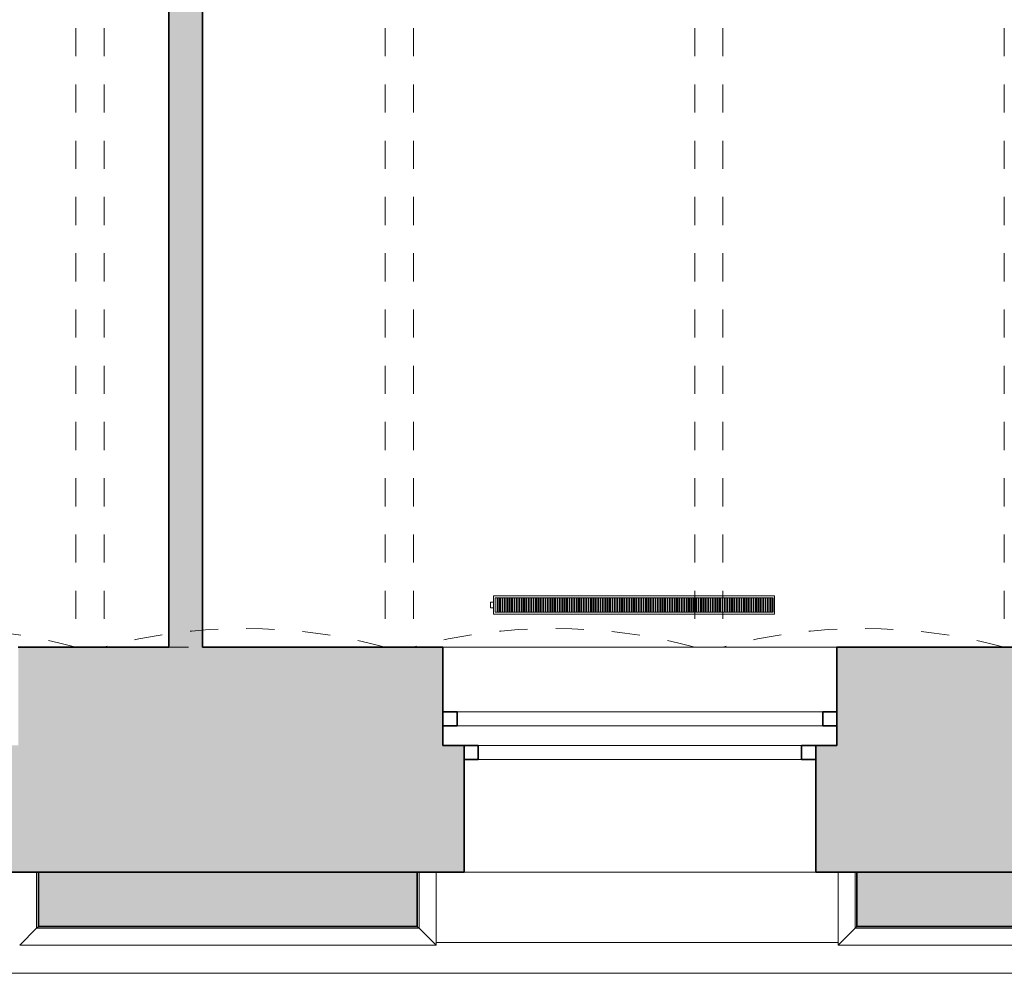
# Model space of a CAD drawing. Header units: metres. Extents: x -0.3 to 46.9, y -0.4 to 27.9.
# Tile 3 of 26: x 7.6 to 11.1, y 0.2 to 3.6. Entities that reach past the tile are written whole.
import ezdxf

# ---------------------------------------------------------------- set-up
doc = ezdxf.new("R2010")
doc.units = ezdxf.units.M
doc.linetypes.add('AV - Cerch_ 1 tecka 4mm', pattern=[0.006, 0.004, -0.001, 0, -0.001])
for name, color, linetype, lineweight in [('AV-SRAFY', 7, 'Continuous', 35), ('AV-STAVBA', 7, 'Continuous', 18), ('AV-VYBAVENI', 7, 'Continuous', 18)]:
    doc.layers.add(name, color=color, linetype=linetype, lineweight=lineweight)

# ---------------------------------------------------------------- blocks, each defined once
blk = doc.blocks.new('GM_Void_valená klenba - GM_Void_valená klenba-1557068-1NP')
at = {"layer": 'AV-STAVBA', "color": 254, "linetype": 'AV - Cerch_ 1 tecka 4mm', "lineweight": 13, "true_color": 0xcccccc}
for p, q in [((-0.5, 3.1), (-0.5, -3.1)), ((0.5, 3.1), (0.5, -3.1)), ((-0.5, -3.1), (0.5, -3.1))]:
    blk.add_line(p, q, dxfattribs=at)
blk.add_arc((0, -4.9641), 1.93, 74.9853, 105.0147, dxfattribs=at)
blk = doc.blocks.new('Zdobná fasáda 1NP - Zdobná fasáda 1NP-1554848-1NP')
at = {"layer": 'AV-STAVBA', "color": 254, "true_color": 0xcccccc}
for p, q in [((7.655, 0.5482), (7.655, 0.3482)), ((9.015, 0.3482), (9.015, 0.5482)), ((9.075, 0.5482), (9.075, 0.2882)), ((10.505, 0.2882), (10.505, 0.5482)), ((10.565, 0.5482), (10.565, 0.3482)), ((7.655, 0.3482), (7.595, 0.2882)), ((7.655, 0.3482), (9.015, 0.3482)), ((9.075, 0.2882), (9.015, 0.3482)), ((10.565, 0.3482), (10.505, 0.2882)), ((10.565, 0.3482), (11.925, 0.3482)), ((9.075, 0.2882), (7.595, 0.2882)), ((9.075, 0.2982), (10.505, 0.2982)), ((11.985, 0.2882), (10.505, 0.2882)), ((18.0748, 0.1882), (5.6298, 0.1882))]:
    blk.add_line(p, q, dxfattribs=at)
blk = doc.blocks.new('WI_2-1_dvojité_bez středního sloupku_vnější půlkruhové nadpraží - 1250x-1561485-1NP')
at = {"layer": 'AV-STAVBA', "color": 254, "linetype": 'AV - Cerch_ 1 tecka 4mm', "lineweight": 13, "true_color": 0xcccccc}
for p, q in [((0.7, 0.4), (-0.7, 0.4)), ((-0.7, 0.4), (0.7, 0.4)), ((0.625, 0.4), (-0.625, 0.4)), ((0.7, -0.4), (-0.7, -0.4)), ((0.625, -0.4), (-0.625, -0.4)), ((-0.625, -0.4), (0.625, -0.4))]:
    blk.add_line(p, q, dxfattribs=at)
at = {"layer": 'AV-STAVBA', "color": 254, "lineweight": 35, "true_color": 0xcccccc}
for p, q in [((-0.65, 0.17), (-0.7, 0.17)), ((-0.7, 0.17), (-0.7, 0.12)), ((-0.65, 0.12), (-0.65, 0.17)), ((0.7, 0.17), (0.65, 0.17)), ((0.65, 0.17), (0.65, 0.12)), ((0.7, 0.12), (0.7, 0.17)), ((-0.7, 0.12), (-0.65, 0.12)), ((0.65, 0.12), (0.7, 0.12)), ((-0.625, 0.05), (-0.575, 0.05)), ((-0.575, 0.05), (-0.575, 0)), ((0.575, 0), (0.575, 0.05)), ((0.575, 0.05), (0.625, 0.05)), ((0.625, 0), (0.575, 0)), ((-0.575, 0), (-0.625, 0))]:
    blk.add_line(p, q, dxfattribs=at)
at = {"layer": 'AV-STAVBA', "color": 254, "true_color": 0xcccccc}
for p, q in [((-0.7, 0.12), (-0.7, 0.17)), ((-0.7, 0.17), (0.7, 0.17)), ((-0.65, 0.17), (0.031, 0.17)), ((-0.65, 0.12), (-0.65, 0.17)), ((0.031, 0.17), (0.65, 0.17)), ((0.65, 0.12), (0.65, 0.17)), ((0.7, 0.12), (0.7, 0.17)), ((-0.7, 0.12), (0.7, 0.12)), ((0.031, 0.12), (-0.65, 0.12)), ((0.65, 0.12), (0.031, 0.12)), ((-0.625, 0.05), (-0.625, 0)), ((-0.625, 0.05), (0.625, 0.05)), ((0.031, 0.05), (-0.575, 0.05)), ((-0.575, 0.05), (-0.575, 0)), ((0.575, 0.05), (0.031, 0.05)), ((0.575, 0.05), (0.575, 0)), ((0.625, 0.05), (0.625, 0)), ((-0.575, 0), (0.031, 0)), ((0.031, 0), (0.575, 0)), ((-0.625, 0), (0.625, 0))]:
    blk.add_line(p, q, dxfattribs=at)
blk = doc.blocks.new('D0089 - 1514 - OÚPSŘ_Benešova_rvt-1-1NP')
at = {"layer": 'AV-SRAFY', "lineweight": 18, "true_color": 0xcccccc}
blk.add_hatch(color=254, dxfattribs=at).paths.add_polyline_path([(8.1248, 1.3482), (8.2448, 1.3482), (8.2448, 5.9182), (8.1248, 5.9182), (8.1248, 2.5679)])
h = blk.add_hatch(color=254, dxfattribs=at)
h.paths.add_polyline_path([(5.4398, 0.5482), (6.2648, 0.5482), (6.2648, 0.9982), (6.1898, 0.9982), (6.1898, 1.3482), (5.4398, 1.3482), (5.4398, 1.1237)])
h.paths.add_polyline_path([(9.1498, 0.5482), (9.1748, 0.5482), (9.1748, 0.9982), (9.0998, 0.9982), (9.0998, 1.3482), (7.5898, 1.3482), (7.5898, 0.9982), (7.5148, 0.9982), (7.5148, 0.5482), (9.0998, 0.5482)])
h.paths.add_polyline_path([(10.4248, 0.5482), (12.0848, 0.5482), (12.0848, 0.9982), (12.0098, 0.9982), (12.0098, 1.3482), (10.4998, 1.3482), (10.4998, 0.9982), (10.4248, 0.9982)])
h.paths.add_polyline_path([(16.2848, 0.5482), (17.1148, 0.5482), (17.1148, 1.3482), (16.3598, 1.3482), (16.3598, 0.9982), (16.2848, 0.9982)])
h.paths.add_polyline_path([(13.3348, 0.5482), (15.0348, 0.5482), (15.0348, 0.9982), (14.9598, 0.9982), (14.9598, 1.3482), (13.4098, 1.3482), (13.4098, 0.9982), (13.3348, 0.9982)])
h = blk.add_hatch(color=254, dxfattribs=at)
h.paths.add_polyline_path([(11.9185, 0.3547), (11.9185, 0.5482), (10.5715, 0.5482), (10.5715, 0.3547), (11.4883, 0.3547)])
h.paths.add_polyline_path([(5.4448, 0.3547), (6.0985, 0.3547), (6.0985, 0.5482), (5.4448, 0.5482), (5.4448, 0.4482)])
h.paths.add_polyline_path([(17.8333, 0.3547), (17.8333, 0.5482), (16.4715, 0.5482), (16.4715, 0.3547), (17.7766, 0.3547)])
h.paths.add_polyline_path([(7.6615, 0.3547), (9.0085, 0.3547), (9.0085, 0.5482), (7.6615, 0.5482)])
h.paths.add_polyline_path([(13.5005, 0.3547), (14.8685, 0.3547), (14.8685, 0.5482), (13.4815, 0.5482), (13.4815, 0.3547)])
at = {"layer": 'AV-STAVBA', "color": 254, "lineweight": 35, "true_color": 0xcccccc}
for p, q in [((8.1248, 5.9182), (8.1248, 1.3482)), ((8.2448, 1.3482), (8.2448, 5.9182)), ((8.1248, 1.3482), (7.5898, 1.3482)), ((9.0998, 1.3482), (8.2448, 1.3482)), ((9.0998, 1.1182), (9.0998, 1.3482)), ((12.0098, 1.3482), (10.4998, 1.3482)), ((10.4998, 1.3482), (10.4998, 1.1182)), ((9.0998, 0.9982), (9.0998, 1.0682)), ((10.4998, 1.0682), (10.4998, 0.9982)), ((9.1748, 0.9982), (9.0998, 0.9982)), ((9.1748, 0.5482), (9.1748, 0.9982)), ((10.4998, 0.9982), (10.4248, 0.9982)), ((10.4248, 0.9982), (10.4248, 0.5482)), ((7.5148, 0.5482), (9.1748, 0.5482)), ((9.0085, 0.5482), (7.6615, 0.5482)), ((7.6615, 0.5482), (7.6615, 0.3547)), ((9.0085, 0.3547), (9.0085, 0.5482)), ((10.4248, 0.5482), (12.0848, 0.5482)), ((11.9185, 0.5482), (10.5715, 0.5482)), ((10.5715, 0.5482), (10.5715, 0.3547)), ((7.6615, 0.3547), (9.0085, 0.3547)), ((10.5715, 0.3547), (11.9185, 0.3547))]:
    blk.add_line(p, q, dxfattribs=at)
at = {"layer": 'AV-STAVBA', "color": 254, "true_color": 0xcccccc}
for p, q in [((9.0998, 1.3482), (10.4998, 1.3482)), ((7.655, 0.3482), (7.655, 0.5482)), ((9.015, 0.5482), (9.015, 0.3482)), ((10.4248, 0.5482), (9.1748, 0.5482)), ((10.565, 0.3482), (10.565, 0.5482)), ((7.655, 0.3482), (7.6615, 0.3547)), ((9.015, 0.3482), (9.0085, 0.3547)), ((10.565, 0.3482), (10.5715, 0.3547)), ((9.015, 0.3482), (7.655, 0.3482)), ((11.925, 0.3482), (10.565, 0.3482)), ((10.505, 0.2982), (9.075, 0.2982))]:
    blk.add_line(p, q, dxfattribs=at)
at = {"layer": 'AV-STAVBA', "color": 254, "lineweight": 18, "true_color": 0xcccccc}
for name, p in [('GM_Void_valená klenba - GM_Void_valená klenba-1557068-1NP', (7.2948, 4.4482)), ('GM_Void_valená klenba - GM_Void_valená klenba-1557068-1NP', (8.3948, 4.4482)), ('GM_Void_valená klenba - GM_Void_valená klenba-1557068-1NP', (9.4948, 4.4482)), ('GM_Void_valená klenba - GM_Void_valená klenba-1557068-1NP', (10.5948, 4.4482)), ('WI_2-1_dvojité_bez středního sloupku_vnější půlkruhové nadpraží - 1250x-1561485-1NP', (9.7998, 0.9482)), ('Zdobná fasáda 1NP - Zdobná fasáda 1NP-1554848-1NP', (0, 0))]:
    blk.add_blockref(name, p, dxfattribs=at)
blk = doc.blocks.new('PF_Deskový radiátor_připojení boční - 1000_500_66-861089-1NP')
at = {"layer": 'AV-VYBAVENI', "color": 5, "true_color": 0x0000ff}
for p, q in [((-0.5, 0.01), (-0.51, 0.01)), ((-0.51, 0.01), (-0.51, -0.01)), ((-0.51, 0.01), (-0.51, 0.0097)), ((-0.5, 0.01), (-0.51, 0.01)), ((-0.51, 0.01), (-0.51, 0.0097)), ((-0.51, 0.01), (-0.51, 0.0097)), ((0.5, 0.033), (-0.5, 0.033)), ((-0.5, 0.033), (-0.5, -0.033)), ((-0.493, -0.026), (-0.493, 0.026)), ((-0.493, 0.026), (0.493, 0.026)), ((-0.483, 0.026), (-0.486, 0.026)), ((-0.486, 0.026), (-0.486, -0.026)), ((-0.483, -0.026), (-0.483, 0.026)), ((-0.4745, 0.026), (-0.4775, 0.026)), ((-0.4775, 0.026), (-0.4775, -0.026)), ((-0.4745, -0.026), (-0.4745, 0.026)), ((-0.466, 0.026), (-0.469, 0.026)), ((-0.469, 0.026), (-0.469, -0.026)), ((-0.466, -0.026), (-0.466, 0.026)), ((-0.4575, 0.026), (-0.4605, 0.026)), ((-0.4605, 0.026), (-0.4605, -0.026)), ((-0.4575, -0.026), (-0.4575, 0.026)), ((-0.449, 0.026), (-0.452, 0.026)), ((-0.452, 0.026), (-0.452, -0.026)), ((-0.449, -0.026), (-0.449, 0.026)), ((-0.4405, 0.026), (-0.4435, 0.026)), ((-0.4435, 0.026), (-0.4435, -0.026)), ((-0.4405, -0.026), (-0.4405, 0.026)), ((-0.432, 0.026), (-0.435, 0.026)), ((-0.435, 0.026), (-0.435, -0.026)), ((-0.432, -0.026), (-0.432, 0.026)), ((-0.4235, 0.026), (-0.4265, 0.026)), ((-0.4265, 0.026), (-0.4265, -0.026)), ((-0.4235, -0.026), (-0.4235, 0.026)), ((-0.415, 0.026), (-0.418, 0.026)), ((-0.418, 0.026), (-0.418, -0.026)), ((-0.415, -0.026), (-0.415, 0.026)), ((-0.4065, 0.026), (-0.4095, 0.026)), ((-0.4095, 0.026), (-0.4095, -0.026)), ((-0.4065, -0.026), (-0.4065, 0.026)), ((-0.398, 0.026), (-0.401, 0.026)), ((-0.401, 0.026), (-0.401, -0.026)), ((-0.398, -0.026), (-0.398, 0.026)), ((-0.3895, 0.026), (-0.3925, 0.026)), ((-0.3925, 0.026), (-0.3925, -0.026)), ((-0.3895, -0.026), (-0.3895, 0.026)), ((-0.381, 0.026), (-0.384, 0.026)), ((-0.384, 0.026), (-0.384, -0.026)), ((-0.381, -0.026), (-0.381, 0.026)), ((-0.3725, 0.026), (-0.3755, 0.026)), ((-0.3755, 0.026), (-0.3755, -0.026)), ((-0.3725, -0.026), (-0.3725, 0.026)), ((-0.364, 0.026), (-0.367, 0.026)), ((-0.367, 0.026), (-0.367, -0.026)), ((-0.364, -0.026), (-0.364, 0.026)), ((-0.3555, 0.026), (-0.3585, 0.026)), ((-0.3585, 0.026), (-0.3585, -0.026)), ((-0.3555, -0.026), (-0.3555, 0.026)), ((-0.347, 0.026), (-0.35, 0.026)), ((-0.35, 0.026), (-0.35, -0.026)), ((-0.347, -0.026), (-0.347, 0.026)), ((-0.3385, 0.026), (-0.3415, 0.026)), ((-0.3415, 0.026), (-0.3415, -0.026)), ((-0.3385, -0.026), (-0.3385, 0.026)), ((-0.33, 0.026), (-0.333, 0.026)), ((-0.333, 0.026), (-0.333, -0.026)), ((-0.33, -0.026), (-0.33, 0.026)), ((-0.3215, 0.026), (-0.3245, 0.026)), ((-0.3245, 0.026), (-0.3245, -0.026)), ((-0.3215, -0.026), (-0.3215, 0.026)), ((-0.313, 0.026), (-0.316, 0.026)), ((-0.316, 0.026), (-0.316, -0.026)), ((-0.313, -0.026), (-0.313, 0.026)), ((-0.3045, 0.026), (-0.3075, 0.026)), ((-0.3075, 0.026), (-0.3075, -0.026)), ((-0.3045, -0.026), (-0.3045, 0.026)), ((-0.296, 0.026), (-0.299, 0.026)), ((-0.299, 0.026), (-0.299, -0.026)), ((-0.296, -0.026), (-0.296, 0.026)), ((-0.2875, 0.026), (-0.2905, 0.026)), ((-0.2905, 0.026), (-0.2905, -0.026)), ((-0.2875, -0.026), (-0.2875, 0.026)), ((-0.279, 0.026), (-0.282, 0.026)), ((-0.282, 0.026), (-0.282, -0.026)), ((-0.279, -0.026), (-0.279, 0.026)), ((-0.2705, 0.026), (-0.2735, 0.026)), ((-0.2735, 0.026), (-0.2735, -0.026)), ((-0.2705, -0.026), (-0.2705, 0.026)), ((-0.262, 0.026), (-0.265, 0.026)), ((-0.265, 0.026), (-0.265, -0.026)), ((-0.262, -0.026), (-0.262, 0.026)), ((-0.2535, 0.026), (-0.2565, 0.026)), ((-0.2565, 0.026), (-0.2565, -0.026)), ((-0.2535, -0.026), (-0.2535, 0.026)), ((-0.245, 0.026), (-0.248, 0.026)), ((-0.248, 0.026), (-0.248, -0.026)), ((-0.245, -0.026), (-0.245, 0.026)), ((-0.2365, 0.026), (-0.2395, 0.026)), ((-0.2395, 0.026), (-0.2395, -0.026)), ((-0.2365, -0.026), (-0.2365, 0.026)), ((-0.228, 0.026), (-0.231, 0.026)), ((-0.231, 0.026), (-0.231, -0.026)), ((-0.228, -0.026), (-0.228, 0.026)), ((-0.2195, 0.026), (-0.2225, 0.026)), ((-0.2225, 0.026), (-0.2225, -0.026)), ((-0.2195, -0.026), (-0.2195, 0.026)), ((-0.211, 0.026), (-0.214, 0.026)), ((-0.214, 0.026), (-0.214, -0.026)), ((-0.211, -0.026), (-0.211, 0.026)), ((-0.2025, 0.026), (-0.2055, 0.026)), ((-0.2055, 0.026), (-0.2055, -0.026)), ((-0.2025, -0.026), (-0.2025, 0.026)), ((-0.194, 0.026), (-0.197, 0.026)), ((-0.197, 0.026), (-0.197, -0.026)), ((-0.194, -0.026), (-0.194, 0.026)), ((-0.1855, 0.026), (-0.1885, 0.026)), ((-0.1885, 0.026), (-0.1885, -0.026)), ((-0.1855, -0.026), (-0.1855, 0.026)), ((-0.177, 0.026), (-0.18, 0.026)), ((-0.18, 0.026), (-0.18, -0.026)), ((-0.177, -0.026), (-0.177, 0.026)), ((-0.1685, 0.026), (-0.1715, 0.026)), ((-0.1715, 0.026), (-0.1715, -0.026)), ((-0.1685, -0.026), (-0.1685, 0.026)), ((-0.16, 0.026), (-0.163, 0.026)), ((-0.163, 0.026), (-0.163, -0.026)), ((-0.16, -0.026), (-0.16, 0.026)), ((-0.1515, 0.026), (-0.1545, 0.026)), ((-0.1545, 0.026), (-0.1545, -0.026)), ((-0.1515, -0.026), (-0.1515, 0.026)), ((-0.143, 0.026), (-0.146, 0.026)), ((-0.146, 0.026), (-0.146, -0.026)), ((-0.143, -0.026), (-0.143, 0.026)), ((-0.1345, 0.026), (-0.1375, 0.026)), ((-0.1375, 0.026), (-0.1375, -0.026)), ((-0.1345, -0.026), (-0.1345, 0.026)), ((-0.126, 0.026), (-0.129, 0.026)), ((-0.129, 0.026), (-0.129, -0.026)), ((-0.126, -0.026), (-0.126, 0.026)), ((-0.1175, 0.026), (-0.1205, 0.026)), ((-0.1205, 0.026), (-0.1205, -0.026)), ((-0.1175, -0.026), (-0.1175, 0.026)), ((-0.109, 0.026), (-0.112, 0.026)), ((-0.112, 0.026), (-0.112, -0.026)), ((-0.109, -0.026), (-0.109, 0.026)), ((-0.1005, 0.026), (-0.1035, 0.026)), ((-0.1035, 0.026), (-0.1035, -0.026)), ((-0.1005, -0.026), (-0.1005, 0.026)), ((-0.092, 0.026), (-0.095, 0.026)), ((-0.095, 0.026), (-0.095, -0.026)), ((-0.092, -0.026), (-0.092, 0.026)), ((-0.0835, 0.026), (-0.0865, 0.026)), ((-0.0865, 0.026), (-0.0865, -0.026)), ((-0.0835, -0.026), (-0.0835, 0.026)), ((-0.075, 0.026), (-0.078, 0.026)), ((-0.078, 0.026), (-0.078, -0.026)), ((-0.075, -0.026), (-0.075, 0.026)), ((-0.0665, 0.026), (-0.0695, 0.026)), ((-0.0695, 0.026), (-0.0695, -0.026)), ((-0.0665, -0.026), (-0.0665, 0.026)), ((-0.058, 0.026), (-0.061, 0.026)), ((-0.061, 0.026), (-0.061, -0.026)), ((-0.058, -0.026), (-0.058, 0.026)), ((-0.0495, 0.026), (-0.0525, 0.026)), ((-0.0525, 0.026), (-0.0525, -0.026)), ((-0.0495, -0.026), (-0.0495, 0.026)), ((-0.041, 0.026), (-0.044, 0.026)), ((-0.044, 0.026), (-0.044, -0.026)), ((-0.041, -0.026), (-0.041, 0.026)), ((-0.0325, 0.026), (-0.0355, 0.026)), ((-0.0355, 0.026), (-0.0355, -0.026)), ((-0.0325, -0.026), (-0.0325, 0.026)), ((-0.024, 0.026), (-0.027, 0.026)), ((-0.027, 0.026), (-0.027, -0.026)), ((-0.024, -0.026), (-0.024, 0.026)), ((-0.0155, 0.026), (-0.0185, 0.026)), ((-0.0185, 0.026), (-0.0185, -0.026)), ((-0.0155, -0.026), (-0.0155, 0.026)), ((-0.007, 0.026), (-0.01, 0.026)), ((-0.01, 0.026), (-0.01, -0.026)), ((-0.007, -0.026), (-0.007, 0.026)), ((0.0015, 0.026), (-0.0015, 0.026)), ((-0.0015, 0.026), (-0.0015, -0.026)), ((0.0015, -0.026), (0.0015, 0.026)), ((0.01, 0.026), (0.007, 0.026)), ((0.007, 0.026), (0.007, -0.026)), ((0.01, -0.026), (0.01, 0.026)), ((0.0185, 0.026), (0.0155, 0.026)), ((0.0155, 0.026), (0.0155, -0.026)), ((0.0185, -0.026), (0.0185, 0.026)), ((0.027, 0.026), (0.024, 0.026)), ((0.024, 0.026), (0.024, -0.026)), ((0.027, -0.026), (0.027, 0.026)), ((0.0355, 0.026), (0.0325, 0.026)), ((0.0325, 0.026), (0.0325, -0.026)), ((0.0355, -0.026), (0.0355, 0.026)), ((0.044, 0.026), (0.041, 0.026)), ((0.041, 0.026), (0.041, -0.026)), ((0.044, -0.026), (0.044, 0.026)), ((0.0525, 0.026), (0.0495, 0.026)), ((0.0495, 0.026), (0.0495, -0.026)), ((0.0525, -0.026), (0.0525, 0.026)), ((0.061, 0.026), (0.058, 0.026)), ((0.058, 0.026), (0.058, -0.026)), ((0.061, -0.026), (0.061, 0.026)), ((0.0695, 0.026), (0.0665, 0.026)), ((0.0665, 0.026), (0.0665, -0.026)), ((0.0695, -0.026), (0.0695, 0.026)), ((0.078, 0.026), (0.075, 0.026)), ((0.075, 0.026), (0.075, -0.026)), ((0.078, -0.026), (0.078, 0.026)), ((0.0865, 0.026), (0.0835, 0.026)), ((0.0835, 0.026), (0.0835, -0.026)), ((0.0865, -0.026), (0.0865, 0.026)), ((0.095, 0.026), (0.092, 0.026)), ((0.092, 0.026), (0.092, -0.026)), ((0.095, -0.026), (0.095, 0.026)), ((0.1035, 0.026), (0.1005, 0.026)), ((0.1005, 0.026), (0.1005, -0.026)), ((0.1035, -0.026), (0.1035, 0.026)), ((0.112, 0.026), (0.109, 0.026)), ((0.109, 0.026), (0.109, -0.026)), ((0.112, -0.026), (0.112, 0.026)), ((0.1205, 0.026), (0.1175, 0.026)), ((0.1175, 0.026), (0.1175, -0.026)), ((0.1205, -0.026), (0.1205, 0.026)), ((0.129, 0.026), (0.126, 0.026)), ((0.126, 0.026), (0.126, -0.026)), ((0.129, -0.026), (0.129, 0.026)), ((0.1375, 0.026), (0.1345, 0.026)), ((0.1345, 0.026), (0.1345, -0.026)), ((0.1375, -0.026), (0.1375, 0.026)), ((0.146, 0.026), (0.143, 0.026)), ((0.143, 0.026), (0.143, -0.026)), ((0.146, -0.026), (0.146, 0.026)), ((0.1545, 0.026), (0.1515, 0.026)), ((0.1515, 0.026), (0.1515, -0.026)), ((0.1545, -0.026), (0.1545, 0.026)), ((0.163, 0.026), (0.16, 0.026)), ((0.16, 0.026), (0.16, -0.026)), ((0.163, -0.026), (0.163, 0.026)), ((0.1715, 0.026), (0.1685, 0.026)), ((0.1685, 0.026), (0.1685, -0.026)), ((0.1715, -0.026), (0.1715, 0.026)), ((0.18, 0.026), (0.177, 0.026)), ((0.177, 0.026), (0.177, -0.026)), ((0.18, -0.026), (0.18, 0.026)), ((0.1885, 0.026), (0.1855, 0.026)), ((0.1855, 0.026), (0.1855, -0.026)), ((0.1885, -0.026), (0.1885, 0.026)), ((0.197, 0.026), (0.194, 0.026)), ((0.194, 0.026), (0.194, -0.026)), ((0.197, -0.026), (0.197, 0.026)), ((0.2055, 0.026), (0.2025, 0.026)), ((0.2025, 0.026), (0.2025, -0.026)), ((0.2055, -0.026), (0.2055, 0.026)), ((0.214, 0.026), (0.211, 0.026)), ((0.211, 0.026), (0.211, -0.026)), ((0.214, -0.026), (0.214, 0.026)), ((0.2225, 0.026), (0.2195, 0.026)), ((0.2195, 0.026), (0.2195, -0.026)), ((0.2225, -0.026), (0.2225, 0.026)), ((0.231, 0.026), (0.228, 0.026)), ((0.228, 0.026), (0.228, -0.026)), ((0.231, -0.026), (0.231, 0.026)), ((0.2395, 0.026), (0.2365, 0.026)), ((0.2365, 0.026), (0.2365, -0.026)), ((0.2395, -0.026), (0.2395, 0.026)), ((0.248, 0.026), (0.245, 0.026)), ((0.245, 0.026), (0.245, -0.026)), ((0.248, -0.026), (0.248, 0.026)), ((0.2565, 0.026), (0.2535, 0.026)), ((0.2535, 0.026), (0.2535, -0.026)), ((0.2565, -0.026), (0.2565, 0.026)), ((0.265, 0.026), (0.262, 0.026)), ((0.262, 0.026), (0.262, -0.026)), ((0.265, -0.026), (0.265, 0.026)), ((0.2735, 0.026), (0.2705, 0.026)), ((0.2705, 0.026), (0.2705, -0.026)), ((0.2735, -0.026), (0.2735, 0.026)), ((0.282, 0.026), (0.279, 0.026)), ((0.279, 0.026), (0.279, -0.026)), ((0.282, -0.026), (0.282, 0.026)), ((0.2905, 0.026), (0.2875, 0.026)), ((0.2875, 0.026), (0.2875, -0.026)), ((0.2905, -0.026), (0.2905, 0.026)), ((0.299, 0.026), (0.296, 0.026)), ((0.296, 0.026), (0.296, -0.026)), ((0.299, -0.026), (0.299, 0.026)), ((0.3075, 0.026), (0.3045, 0.026)), ((0.3045, 0.026), (0.3045, -0.026)), ((0.3075, -0.026), (0.3075, 0.026)), ((0.316, 0.026), (0.313, 0.026)), ((0.313, 0.026), (0.313, -0.026)), ((0.316, -0.026), (0.316, 0.026)), ((0.3245, 0.026), (0.3215, 0.026)), ((0.3215, 0.026), (0.3215, -0.026)), ((0.3245, -0.026), (0.3245, 0.026)), ((0.333, 0.026), (0.33, 0.026)), ((0.33, 0.026), (0.33, -0.026)), ((0.333, -0.026), (0.333, 0.026)), ((0.3415, 0.026), (0.3385, 0.026)), ((0.3385, 0.026), (0.3385, -0.026)), ((0.3415, -0.026), (0.3415, 0.026)), ((0.35, 0.026), (0.347, 0.026)), ((0.347, 0.026), (0.347, -0.026)), ((0.35, -0.026), (0.35, 0.026)), ((0.3585, 0.026), (0.3555, 0.026)), ((0.3555, 0.026), (0.3555, -0.026)), ((0.3585, -0.026), (0.3585, 0.026)), ((0.367, 0.026), (0.364, 0.026)), ((0.364, 0.026), (0.364, -0.026)), ((0.367, -0.026), (0.367, 0.026)), ((0.3755, 0.026), (0.3725, 0.026)), ((0.3725, 0.026), (0.3725, -0.026)), ((0.3755, -0.026), (0.3755, 0.026)), ((0.384, 0.026), (0.381, 0.026)), ((0.381, 0.026), (0.381, -0.026)), ((0.384, -0.026), (0.384, 0.026)), ((0.3925, 0.026), (0.3895, 0.026)), ((0.3895, 0.026), (0.3895, -0.026)), ((0.3925, -0.026), (0.3925, 0.026)), ((0.401, 0.026), (0.398, 0.026)), ((0.398, 0.026), (0.398, -0.026)), ((0.401, -0.026), (0.401, 0.026)), ((0.4095, 0.026), (0.4065, 0.026)), ((0.4065, 0.026), (0.4065, -0.026)), ((0.4095, -0.026), (0.4095, 0.026)), ((0.418, 0.026), (0.415, 0.026)), ((0.415, 0.026), (0.415, -0.026)), ((0.418, -0.026), (0.418, 0.026)), ((0.4265, 0.026), (0.4235, 0.026)), ((0.4235, 0.026), (0.4235, -0.026)), ((0.4265, -0.026), (0.4265, 0.026)), ((0.435, 0.026), (0.432, 0.026)), ((0.432, 0.026), (0.432, -0.026)), ((0.435, -0.026), (0.435, 0.026)), ((0.4435, 0.026), (0.4405, 0.026)), ((0.4405, 0.026), (0.4405, -0.026)), ((0.4435, -0.026), (0.4435, 0.026)), ((0.452, 0.026), (0.449, 0.026)), ((0.449, 0.026), (0.449, -0.026)), ((0.452, -0.026), (0.452, 0.026)), ((0.4605, 0.026), (0.4575, 0.026)), ((0.4575, 0.026), (0.4575, -0.026)), ((0.4605, -0.026), (0.4605, 0.026)), ((0.469, 0.026), (0.466, 0.026)), ((0.466, 0.026), (0.466, -0.026)), ((0.469, -0.026), (0.469, 0.026)), ((0.4775, 0.026), (0.4745, 0.026)), ((0.4745, 0.026), (0.4745, -0.026)), ((0.4775, -0.026), (0.4775, 0.026)), ((0.486, 0.026), (0.483, 0.026)), ((0.483, 0.026), (0.483, -0.026)), ((0.486, -0.026), (0.486, 0.026)), ((0.4945, 0.026), (0.4915, 0.026)), ((0.4915, 0.026), (0.4915, -0.026)), ((0.493, 0.026), (0.493, -0.026)), ((0.4945, -0.026), (0.4945, 0.026)), ((0.5, -0.033), (0.5, 0.033)), ((-0.51, -0.0097), (-0.51, -0.01)), ((-0.51, -0.0097), (-0.51, -0.01)), ((-0.51, -0.0097), (-0.51, -0.01)), ((-0.51, -0.01), (-0.5, -0.01)), ((-0.51, -0.01), (-0.5, -0.01)), ((-0.5, -0.033), (0.5, -0.033)), ((0.493, -0.026), (-0.493, -0.026)), ((-0.486, -0.026), (-0.483, -0.026)), ((-0.4775, -0.026), (-0.4745, -0.026)), ((-0.469, -0.026), (-0.466, -0.026)), ((-0.4605, -0.026), (-0.4575, -0.026)), ((-0.452, -0.026), (-0.449, -0.026)), ((-0.4435, -0.026), (-0.4405, -0.026)), ((-0.435, -0.026), (-0.432, -0.026)), ((-0.4265, -0.026), (-0.4235, -0.026)), ((-0.418, -0.026), (-0.415, -0.026)), ((-0.4095, -0.026), (-0.4065, -0.026)), ((-0.401, -0.026), (-0.398, -0.026)), ((-0.3925, -0.026), (-0.3895, -0.026)), ((-0.384, -0.026), (-0.381, -0.026)), ((-0.3755, -0.026), (-0.3725, -0.026)), ((-0.367, -0.026), (-0.364, -0.026)), ((-0.3585, -0.026), (-0.3555, -0.026)), ((-0.35, -0.026), (-0.347, -0.026)), ((-0.3415, -0.026), (-0.3385, -0.026)), ((-0.333, -0.026), (-0.33, -0.026)), ((-0.3245, -0.026), (-0.3215, -0.026)), ((-0.316, -0.026), (-0.313, -0.026)), ((-0.3075, -0.026), (-0.3045, -0.026)), ((-0.299, -0.026), (-0.296, -0.026)), ((-0.2905, -0.026), (-0.2875, -0.026)), ((-0.282, -0.026), (-0.279, -0.026)), ((-0.2735, -0.026), (-0.2705, -0.026)), ((-0.265, -0.026), (-0.262, -0.026)), ((-0.2565, -0.026), (-0.2535, -0.026)), ((-0.248, -0.026), (-0.245, -0.026)), ((-0.2395, -0.026), (-0.2365, -0.026)), ((-0.231, -0.026), (-0.228, -0.026)), ((-0.2225, -0.026), (-0.2195, -0.026)), ((-0.214, -0.026), (-0.211, -0.026)), ((-0.2055, -0.026), (-0.2025, -0.026)), ((-0.197, -0.026), (-0.194, -0.026)), ((-0.1885, -0.026), (-0.1855, -0.026)), ((-0.18, -0.026), (-0.177, -0.026)), ((-0.1715, -0.026), (-0.1685, -0.026)), ((-0.163, -0.026), (-0.16, -0.026)), ((-0.1545, -0.026), (-0.1515, -0.026)), ((-0.146, -0.026), (-0.143, -0.026)), ((-0.1375, -0.026), (-0.1345, -0.026)), ((-0.129, -0.026), (-0.126, -0.026)), ((-0.1205, -0.026), (-0.1175, -0.026)), ((-0.112, -0.026), (-0.109, -0.026)), ((-0.1035, -0.026), (-0.1005, -0.026)), ((-0.095, -0.026), (-0.092, -0.026)), ((-0.0865, -0.026), (-0.0835, -0.026)), ((-0.078, -0.026), (-0.075, -0.026)), ((-0.0695, -0.026), (-0.0665, -0.026)), ((-0.061, -0.026), (-0.058, -0.026)), ((-0.0525, -0.026), (-0.0495, -0.026)), ((-0.044, -0.026), (-0.041, -0.026)), ((-0.0355, -0.026), (-0.0325, -0.026)), ((-0.027, -0.026), (-0.024, -0.026)), ((-0.0185, -0.026), (-0.0155, -0.026)), ((-0.01, -0.026), (-0.007, -0.026)), ((-0.0015, -0.026), (0.0015, -0.026)), ((0.007, -0.026), (0.01, -0.026)), ((0.0155, -0.026), (0.0185, -0.026)), ((0.024, -0.026), (0.027, -0.026)), ((0.0325, -0.026), (0.0355, -0.026)), ((0.041, -0.026), (0.044, -0.026)), ((0.0495, -0.026), (0.0525, -0.026)), ((0.058, -0.026), (0.061, -0.026)), ((0.0665, -0.026), (0.0695, -0.026)), ((0.075, -0.026), (0.078, -0.026)), ((0.0835, -0.026), (0.0865, -0.026)), ((0.092, -0.026), (0.095, -0.026)), ((0.1005, -0.026), (0.1035, -0.026)), ((0.109, -0.026), (0.112, -0.026)), ((0.1175, -0.026), (0.1205, -0.026)), ((0.126, -0.026), (0.129, -0.026)), ((0.1345, -0.026), (0.1375, -0.026)), ((0.143, -0.026), (0.146, -0.026)), ((0.1515, -0.026), (0.1545, -0.026)), ((0.16, -0.026), (0.163, -0.026)), ((0.1685, -0.026), (0.1715, -0.026)), ((0.177, -0.026), (0.18, -0.026)), ((0.1855, -0.026), (0.1885, -0.026)), ((0.194, -0.026), (0.197, -0.026)), ((0.2025, -0.026), (0.2055, -0.026)), ((0.211, -0.026), (0.214, -0.026)), ((0.2195, -0.026), (0.2225, -0.026)), ((0.228, -0.026), (0.231, -0.026)), ((0.2365, -0.026), (0.2395, -0.026)), ((0.245, -0.026), (0.248, -0.026)), ((0.2535, -0.026), (0.2565, -0.026)), ((0.262, -0.026), (0.265, -0.026)), ((0.2705, -0.026), (0.2735, -0.026)), ((0.279, -0.026), (0.282, -0.026)), ((0.2875, -0.026), (0.2905, -0.026)), ((0.296, -0.026), (0.299, -0.026)), ((0.3045, -0.026), (0.3075, -0.026)), ((0.313, -0.026), (0.316, -0.026)), ((0.3215, -0.026), (0.3245, -0.026)), ((0.33, -0.026), (0.333, -0.026)), ((0.3385, -0.026), (0.3415, -0.026)), ((0.347, -0.026), (0.35, -0.026)), ((0.3555, -0.026), (0.3585, -0.026)), ((0.364, -0.026), (0.367, -0.026)), ((0.3725, -0.026), (0.3755, -0.026)), ((0.381, -0.026), (0.384, -0.026)), ((0.3895, -0.026), (0.3925, -0.026)), ((0.398, -0.026), (0.401, -0.026)), ((0.4065, -0.026), (0.4095, -0.026)), ((0.415, -0.026), (0.418, -0.026)), ((0.4235, -0.026), (0.4265, -0.026)), ((0.432, -0.026), (0.435, -0.026)), ((0.4405, -0.026), (0.4435, -0.026)), ((0.449, -0.026), (0.452, -0.026)), ((0.4575, -0.026), (0.4605, -0.026)), ((0.466, -0.026), (0.469, -0.026)), ((0.4745, -0.026), (0.4775, -0.026)), ((0.483, -0.026), (0.486, -0.026)), ((0.4915, -0.026), (0.4945, -0.026))]:
    blk.add_line(p, q, dxfattribs=at)

msp = doc.modelspace()

# ---------------------------------------------------------------- block references
at = {"lineweight": 5}
msp.add_blockref('D0089 - 1514 - OÚPSŘ_Benešova_rvt-1-1NP', (0, 0), dxfattribs=at)
at = {"layer": 'AV-VYBAVENI', "color": 5, "true_color": 0x0000ff}
msp.add_blockref('PF_Deskový radiátor_připojení boční - 1000_500_66-861089-1NP', (9.7788, 1.4976), dxfattribs=at)

doc.saveas('drawing.dxf')
